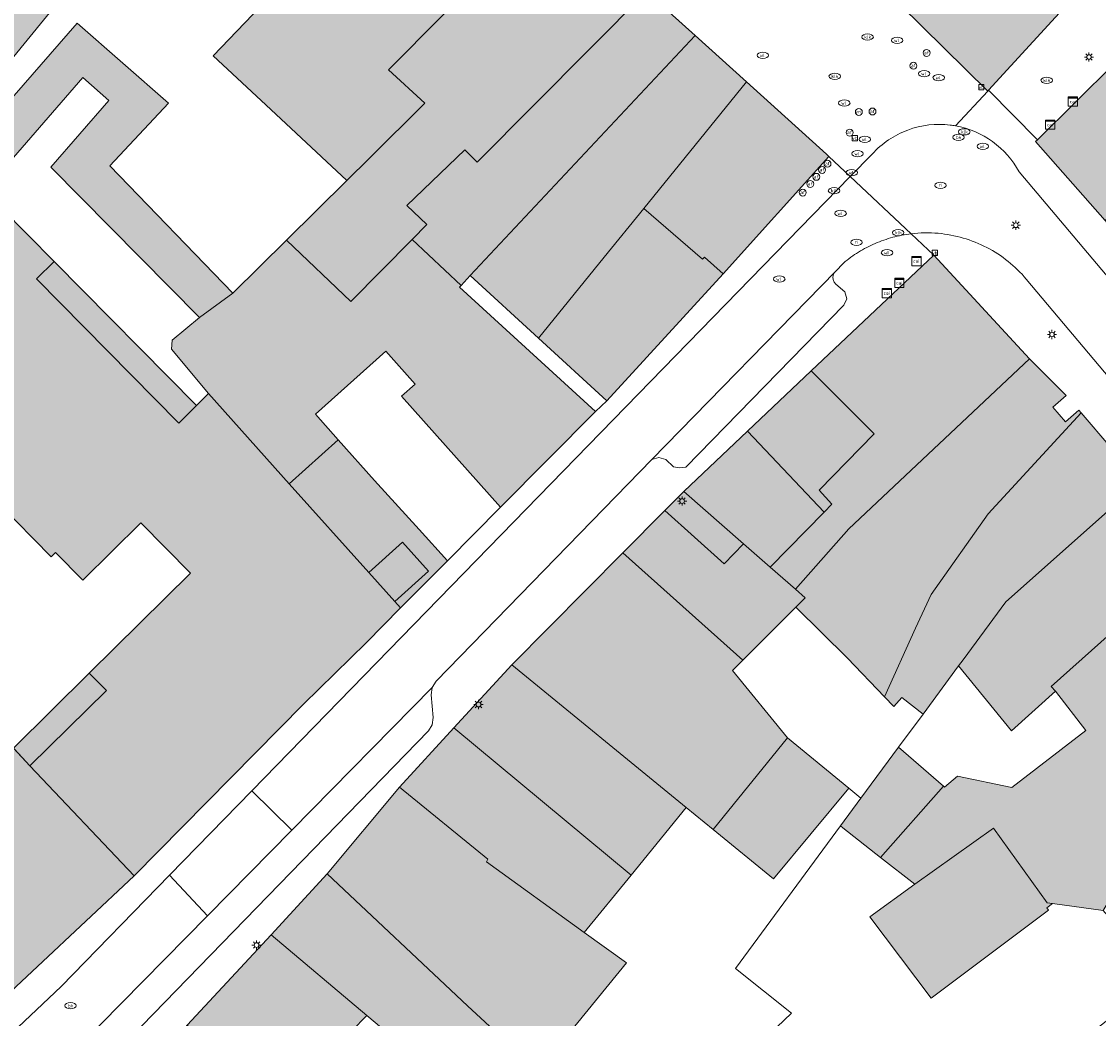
# Model space of a CAD drawing. Header units: metres. Extents: x 187482 to 189800, y 333582 to 335019.
# Tile 182 of 256: x 189031 to 189090, y 334233 to 334287. Entities that reach past the tile are written whole.
import ezdxf
from ezdxf.enums import TextEntityAlignment as Align

# ---------------------------------------------------------------- set-up
doc = ezdxf.new("R2010")
doc.units = ezdxf.units.M
doc.layers.get('0').update_dxf_attribs({"color": 252, "lineweight": 18})
for name, color, linetype, lineweight in [('B-WE-IE-MEUBILAIR-S', 252, 'Continuous', 18), ('B-WE-IE-TERREINAFSCHEIDING_KUNSTMATIG_MUUR-G', 252, 'IE-TERREINAFSCHEIDING_KUNSTMATIG-SO', 18), ('B-WE-OG-BEBOUWING-GV', 252, 'Continuous', 18), ('B-WE-OG-BEBOUWING_LUIFEL-GV', 252, 'Continuous', 18), ('B-WE-OG-TERREIN_ERF-GV', 252, 'Continuous', 18), ('B-WE-VH-OPENVERHARDING-GV', 252, 'Continuous', 18), ('B-WE-VH-OPENVERHARDING_BETONSTRAATSTEEN-GV', 252, 'Continuous', 18), ('B-WE-VH-OPENVERHARDING_SIERBESTRATING-GV', 252, 'Continuous', 18), ('B-WE-VH-OPENVERHARDING_STRAATBAKSTEEN-GV', 252, 'Continuous', 18)]:
    doc.layers.add(name, color=color, linetype=linetype, lineweight=lineweight)
doc.layers.add('B-WE-OG-BEBOUWING-V', color=7, linetype='Continuous', lineweight=18, true_color=0xf0f0f0)
doc.styles.add('NLCS-ISO', font='NLCS-ISO.ttf')
doc.linetypes.add('IE-TERREINAFSCHEIDING_KUNSTMATIG-SO', pattern='A,4,[82,NLCS.SHX,S=0.75,R=90,X=0,Y=0],4,-2', length=10)

# ---------------------------------------------------------------- blocks, each defined once
blk = doc.blocks.new('SIE-MEUBILAIR_BORD_VERKEER-SO')
blk.add_lwpolyline([(-0.5625, -0.5625), (0.5625, -0.5625), (0.5625, 0.5625), (-0.5625, 0.5625)], close=True)
at = {"style": 'NLCS-ISO'}
blk.add_text('vb', height=0.75, dxfattribs=at).set_placement((0, 0), align=Align.MIDDLE_CENTER)
blk = doc.blocks.new('SIE-MEUBILAIR_KAST_CAI-SO')
for points in [[(-1, 1), (1, 1), (1, 0.84), (-1, 0.84)], [(-1, 0.76), (1, 0.76), (1, -1), (-1, -1)]]:
    blk.add_lwpolyline(points, close=True)
at = {"style": 'NLCS-ISO'}
blk.add_text('cai', height=0.75, dxfattribs=at).set_placement((0, 0), align=Align.MIDDLE_CENTER)
blk = doc.blocks.new('SIE-MEUBILAIR_PAAL_LICHTMAST-SO')
for points in [[(-0.62, 0), (-1, 0)], [(-0.71, 0.71), (-0.44, 0.44)], [(0, 1), (0, 0.62)], [(0.44, 0.44), (0.71, 0.71)], [(1, 0), (0.62, 0)], [(-0.71, -0.71), (-0.44, -0.44)], [(0, -0.62), (0, -1)], [(0.44, -0.44), (0.71, -0.71)]]:
    blk.add_lwpolyline(points)
blk.add_circle((0, 0), 0.5)
blk = doc.blocks.new('SIE-MEUBILAIR_PAAL_AFSLUITPAAL-SO')
blk.add_circle((0, 0), 0.75)
at = {"style": 'NLCS-ISO'}
blk.add_text('af', height=0.75, dxfattribs=at).set_placement((0, 0.05), align=Align.MIDDLE_CENTER)
blk = doc.blocks.new('SIE-MEUBILAIR_PAAL_VRI-SO')
blk.add_circle((0, 0), 0.75)
at = {"style": 'NLCS-ISO'}
blk.add_text('vri', height=0.75, dxfattribs=at).set_placement((-0.08, 0.07), align=Align.MIDDLE_CENTER)
blk = doc.blocks.new('SIE-MEUBILAIR_PUT_BRANDKRAAN-SO')
blk.add_ellipse((0, 0), major_axis=(1.25, 0), ratio=0.54)
at = {"style": 'NLCS-ISO'}
blk.add_text('bk', height=0.75, dxfattribs=at).set_placement((0.03, 0), align=Align.MIDDLE_CENTER)
blk = doc.blocks.new('SIE-MEUBILAIR_PUT_WATERLEIDINGPUT-SO')
blk.add_ellipse((0, 0), major_axis=(1.25, 0), ratio=0.54)
at = {"style": 'NLCS-ISO'}
blk.add_text('wl', height=0.75, dxfattribs=at).set_placement((-0.14, 0), align=Align.MIDDLE_CENTER)
blk = doc.blocks.new('SIE-MEUBILAIR_PUT_RIOOLPUT-SO')
blk.add_ellipse((0, 0), major_axis=(1.25, 0), ratio=0.54)
at = {"style": 'NLCS-ISO'}
blk.add_text('ri', height=0.75, dxfattribs=at).set_placement((-0.04, 0.07), align=Align.MIDDLE_CENTER)
blk = doc.blocks.new('SIE-MEUBILAIR_PUT_KOLK-SO')
blk.add_ellipse((0, 0), major_axis=(1.25, 0), ratio=0.54)
at = {"style": 'NLCS-ISO'}
blk.add_text('klk', height=0.75, dxfattribs=at).set_placement((0.03, 0), align=Align.MIDDLE_CENTER)

msp = doc.modelspace()

# ---------------------------------------------------------------- hatches: boundary and pattern name
at = {"layer": 'B-WE-OG-BEBOUWING-V'}
h = msp.add_hatch(color=256, dxfattribs=at)
h.dxf.hatch_style = 1
h.paths.add_polyline_path([(189004.509, 334308.243), (188999.999, 334302.495), (189004.583, 334298.484), (189008.227, 334295.603), (189008.389, 334295.472), (189010.242, 334297.314), (189010.162, 334297.401), (189012.734, 334300.214), (189008.97, 334303.485)], flags=16)
h.paths.add_polyline_path([(189042.705, 334272.239), (189036.063, 334279.126), (189039.238, 334282.498), (189034.298, 334286.822), (189028.437, 334280.124), (189029.667, 334278.222), (189034.605, 334283.886), (189036.008, 334282.658), (189032.867, 334279.055), (189040.915, 334270.925)], flags=16)
h.paths.add_polyline_path([(189012.734, 334300.214), (189010.162, 334297.401), (189010.242, 334297.314), (189008.389, 334295.472), (189008.227, 334295.603), (189006.192, 334293.422), (189004.368, 334294.864), (189002.549, 334296.302), (188993.672, 334286.781), (189002.25, 334277.05), (189010.961, 334286.591), (189013.858, 334289.764), (189019.527, 334296.038), (189017.422, 334297.924), (189024.76, 334306.199), (189027.009, 334304.351), (189030.324, 334308.036), (189035.605, 334313.906), (189032.988, 334316.251), (189028.157, 334320.338), (189021.037, 334312.257), (189020.13, 334311.228), (189019.93, 334310.976), (189019.101, 334309.963), (189019.626, 334309.569), (189017.051, 334304.934)], flags=17)
h = msp.add_hatch(color=256, dxfattribs=at)
h.dxf.hatch_style = 1
h.paths.add_polyline_path([(189030.324, 334308.036), (189031.842, 334306.67), (189032.449, 334306.124), (189021.347, 334293.789), (189019.527, 334296.038), (189013.858, 334289.764), (189019.431, 334284.087), (189024.851, 334290.194), (189033.895, 334301.155), (189034.08, 334301.029), (189041.084, 334309.243), (189035.605, 334313.906)], flags=17)
h.paths.add_polyline_path([(189042.705, 334272.239), (189036.063, 334279.126), (189039.238, 334282.498), (189034.298, 334286.822), (189028.437, 334280.124), (189029.667, 334278.222), (189034.605, 334283.886), (189036.008, 334282.658), (189032.867, 334279.055), (189040.915, 334270.925)], flags=16)
h = msp.add_hatch(color=256, dxfattribs=at)
h.dxf.hatch_style = 1
h.paths.add_polyline_path([(189004.509, 334308.243), (188999.999, 334302.495), (189004.583, 334298.484), (189008.227, 334295.603), (189008.389, 334295.472), (189010.242, 334297.314), (189010.162, 334297.401), (189012.734, 334300.214), (189008.97, 334303.485)], flags=16)
h.paths.add_polyline_path([(189014.198, 334264.25), (189009.541, 334268.998), (189006.111, 334265.635), (189010.769, 334260.886)], flags=16)
h.paths.add_polyline_path([(189055.05, 334272.644), (189052.404, 334275.142), (189049.089, 334271.777), (189045.608, 334275.104), (189042.705, 334272.239), (189040.915, 334270.925), (189039.434, 334269.688), (189039.391, 334269.209), (189041.398, 334266.806), (189045.767, 334261.937), (189048.411, 334264.311), (189047.185, 334265.687), (189050.985, 334269.099), (189052.564, 334267.323), (189051.83, 334266.665), (189057.186, 334260.668), (189062.317, 334265.839), (189054.973, 334272.561)], flags=16)
h.paths.add_polyline_path([(189042.705, 334272.239), (189036.063, 334279.126), (189039.238, 334282.498), (189034.298, 334286.822), (189028.437, 334280.124), (189029.667, 334278.222), (189034.605, 334283.886), (189036.008, 334282.658), (189032.867, 334279.055), (189040.915, 334270.925)], flags=16)
h.paths.add_polyline_path([(189019.431, 334284.087), (189013.325, 334277.206), (189007.703, 334270.872), (189009.541, 334268.998), (189014.198, 334264.25), (189014.595, 334263.846), (189015.354, 334263.072), (189015.614, 334262.817), (189028.484, 334276.865), (189026.046, 334279.137), (189035.69, 334290.946), (189037.43, 334293.077), (189038.735, 334294.674), (189047.071, 334304.179), (189041.084, 334309.243), (189034.08, 334301.029), (189033.895, 334301.155), (189024.851, 334290.194)], flags=17)
h.paths.add_polyline_path([(189024.988, 334265.975), (189027.405, 334263.528), (189028.522, 334264.631), (189026.105, 334267.078)], flags=16)
h.paths.add_polyline_path([(189027.63, 334263.3), (189030.04, 334260.859), (189031.157, 334261.963), (189028.747, 334264.403)], flags=16)
h.paths.add_polyline_path([(189033.049, 334273.951), (189032.096, 334273.009), (189039.79, 334265.218), (189040.744, 334266.16)], flags=16)
h = msp.add_hatch(color=256, dxfattribs=at)
h.dxf.hatch_style = 1
h.paths.add_polyline_path([(189095.006, 334269.893), (189097.908, 334272.669), (189105.994, 334280.403), (189106.374, 334280.767), (189104.91, 334282.331), (189103.824, 334283.545), (189092.758, 334272.704)], flags=16)
h.paths.add_polyline_path([(189083.539, 334283.161), (189083.575, 334283.2), (189096.642, 334297.485), (189089.958, 334303.542), (189087.545, 334299.866), (189088.47, 334298.993), (189078.787, 334287.819)], flags=17)
h = msp.add_hatch(color=256, dxfattribs=at)
h.dxf.hatch_style = 1
h.paths.add_polyline_path([(189055.553, 334273.182), (189067.711, 334286.166), (189065.078, 334288.548), (189055.926, 334279.324), (189055.259, 334279.988), (189052.129, 334276.97), (189053.197, 334275.949), (189052.404, 334275.142), (189055.05, 334272.644)], flags=16)
h.paths.add_polyline_path([(189048.876, 334278.329), (189050.098, 334279.535), (189053.101, 334282.498), (189051.123, 334284.308), (189059.92, 334293.166), (189054.139, 334298.2), (189045.52, 334289.131), (189045.067, 334288.655), (189041.645, 334285.059), (189044.765, 334282.155)], flags=17)
h.paths.add_polyline_path([(189042.705, 334272.239), (189036.063, 334279.126), (189039.238, 334282.498), (189034.298, 334286.822), (189028.437, 334280.124), (189029.667, 334278.222), (189034.605, 334283.886), (189036.008, 334282.658), (189032.867, 334279.055), (189040.915, 334270.925)], flags=16)
h = msp.add_hatch(color=256, dxfattribs=at)
h.dxf.hatch_style = 1
h.paths.add_polyline_path([(189095.006, 334269.893), (189097.908, 334272.669), (189105.994, 334280.403), (189106.374, 334280.767), (189104.91, 334282.331), (189103.824, 334283.545), (189092.758, 334272.704)], flags=16)
h.paths.add_polyline_path([(189089.867, 334276.169), (189100.923, 334286.817), (189102.003, 334287.973), (189104.274, 334290.404), (189104.568, 334290.718), (189105.022, 334291.204), (189105.692, 334291.921), (189101.371, 334296.324), (189098.677, 334293.358), (189098.589, 334293.44), (189090.368, 334284.638), (189086.216, 334280.531), (189086.114, 334280.43)], flags=17)
h = msp.add_hatch(color=256, dxfattribs=at)
h.dxf.hatch_style = 1
h.paths.add_polyline_path([(189055.553, 334273.182), (189067.711, 334286.166), (189065.078, 334288.548), (189055.926, 334279.324), (189055.259, 334279.988), (189052.129, 334276.97), (189053.197, 334275.949), (189052.404, 334275.142), (189055.05, 334272.644)], flags=16)
h.paths.add_polyline_path([(189048.876, 334278.329), (189045.608, 334275.104), (189049.089, 334271.777), (189052.404, 334275.142), (189053.197, 334275.949), (189052.129, 334276.97), (189055.259, 334279.988), (189055.926, 334279.324), (189065.078, 334288.548), (189059.92, 334293.166), (189051.123, 334284.308), (189053.101, 334282.498), (189050.098, 334279.535)], flags=17)
h.paths.add_polyline_path([(189059.238, 334269.807), (189062.941, 334266.416), (189069.222, 334273.274), (189068.206, 334274.186), (189068.103, 334274.078), (189064.934, 334276.817), (189062.796, 334274.184)], flags=16)
h.paths.add_polyline_path([(189055.05, 334272.644), (189052.404, 334275.142), (189049.089, 334271.777), (189045.608, 334275.104), (189042.705, 334272.239), (189040.915, 334270.925), (189039.434, 334269.688), (189039.391, 334269.209), (189041.398, 334266.806), (189045.767, 334261.937), (189048.411, 334264.311), (189047.185, 334265.687), (189050.985, 334269.099), (189052.564, 334267.323), (189051.83, 334266.665), (189057.186, 334260.668), (189062.317, 334265.839), (189054.973, 334272.561)], flags=16)
h = msp.add_hatch(color=256, dxfattribs=at)
h.dxf.hatch_style = 1
h.paths.add_polyline_path([(189067.711, 334286.166), (189055.553, 334273.182), (189059.238, 334269.807), (189062.796, 334274.184), (189064.934, 334276.817), (189070.484, 334283.658)], flags=17)
h.paths.add_polyline_path([(189055.553, 334273.182), (189067.711, 334286.166), (189065.078, 334288.548), (189055.926, 334279.324), (189055.259, 334279.988), (189052.129, 334276.97), (189053.197, 334275.949), (189052.404, 334275.142), (189055.05, 334272.644)], flags=16)
h.paths.add_polyline_path([(189059.238, 334269.807), (189062.941, 334266.416), (189069.222, 334273.274), (189068.206, 334274.186), (189068.103, 334274.078), (189064.934, 334276.817), (189062.796, 334274.184)], flags=16)
h.paths.add_polyline_path([(189055.05, 334272.644), (189052.404, 334275.142), (189049.089, 334271.777), (189045.608, 334275.104), (189042.705, 334272.239), (189040.915, 334270.925), (189039.434, 334269.688), (189039.391, 334269.209), (189041.398, 334266.806), (189045.767, 334261.937), (189048.411, 334264.311), (189047.185, 334265.687), (189050.985, 334269.099), (189052.564, 334267.323), (189051.83, 334266.665), (189057.186, 334260.668), (189062.317, 334265.839), (189054.973, 334272.561)], flags=16)
h = msp.add_hatch(color=256, dxfattribs=at)
h.dxf.hatch_style = 1
h.paths.add_polyline_path([(189055.553, 334273.182), (189067.711, 334286.166), (189065.078, 334288.548), (189055.926, 334279.324), (189055.259, 334279.988), (189052.129, 334276.97), (189053.197, 334275.949), (189052.404, 334275.142), (189055.05, 334272.644)], flags=16)
h.paths.add_polyline_path([(189059.238, 334269.807), (189062.941, 334266.416), (189069.222, 334273.274), (189068.206, 334274.186), (189068.103, 334274.078), (189064.934, 334276.817), (189062.796, 334274.184)], flags=16)
h.paths.add_polyline_path([(189070.484, 334283.658), (189064.934, 334276.817), (189068.103, 334274.078), (189068.206, 334274.186), (189069.222, 334273.274), (189074.941, 334279.63), (189074.813, 334279.746)], flags=17)
h = msp.add_hatch(color=256, dxfattribs=at)
h.dxf.hatch_style = 1
h.paths.add_polyline_path([(189055.05, 334272.644), (189052.404, 334275.142), (189049.089, 334271.777), (189045.608, 334275.104), (189042.705, 334272.239), (189040.915, 334270.925), (189039.434, 334269.688), (189039.391, 334269.209), (189041.398, 334266.806), (189045.767, 334261.937), (189048.411, 334264.311), (189047.185, 334265.687), (189050.985, 334269.099), (189052.564, 334267.323), (189051.83, 334266.665), (189057.186, 334260.668), (189062.317, 334265.839), (189054.973, 334272.561)], flags=16)
h.paths.add_polyline_path([(189042.705, 334272.239), (189036.063, 334279.126), (189039.238, 334282.498), (189034.298, 334286.822), (189028.437, 334280.124), (189029.667, 334278.222), (189034.605, 334283.886), (189036.008, 334282.658), (189032.867, 334279.055), (189040.915, 334270.925)], flags=16)
h.paths.add_polyline_path([(189053.3, 334257.201), (189051.888, 334258.775), (189050.068, 334257.142), (189051.48, 334255.569)], flags=16)
h.paths.add_polyline_path([(189027.63, 334263.3), (189028.747, 334264.403), (189031.157, 334261.963), (189030.04, 334260.859), (189032.886, 334257.978), (189033.128, 334258.217), (189034.603, 334256.722), (189037.734, 334259.814), (189040.418, 334257.096), (189034.954, 334251.7), (189035.881, 334250.761), (189031.747, 334246.679), (189037.371, 334240.736), (189046.542, 334250.016), (189049.917, 334253.343), (189051.786, 334255.227), (189051.48, 334255.569), (189050.068, 334257.142), (189045.767, 334261.937), (189041.398, 334266.806), (189039.79, 334265.218), (189032.096, 334273.009), (189033.049, 334273.951), (189030.204, 334276.832), (189022.135, 334268.864), (189024.988, 334265.975), (189026.105, 334267.078), (189028.522, 334264.631), (189027.405, 334263.528)], flags=17)
h.paths.add_polyline_path([(189024.988, 334265.975), (189027.405, 334263.528), (189028.522, 334264.631), (189026.105, 334267.078)], flags=16)
h.paths.add_polyline_path([(189027.63, 334263.3), (189030.04, 334260.859), (189031.157, 334261.963), (189028.747, 334264.403)], flags=16)
h.paths.add_polyline_path([(189033.049, 334273.951), (189032.096, 334273.009), (189039.79, 334265.218), (189040.744, 334266.16)], flags=16)
h.paths.add_polyline_path([(189028.498, 334249.175), (189026.938, 334247.725), (189028.033, 334246.545), (189029.594, 334247.995)], flags=16)
h.paths.add_polyline_path([(189034.954, 334251.7), (189030.849, 334247.646), (189031.747, 334246.679), (189035.881, 334250.761)], flags=16)
h = msp.add_hatch(color=256, dxfattribs=at)
h.dxf.hatch_style = 1
h.paths.add_polyline_path([(189055.05, 334272.644), (189052.404, 334275.142), (189049.089, 334271.777), (189045.608, 334275.104), (189042.705, 334272.239), (189040.915, 334270.925), (189039.434, 334269.688), (189039.391, 334269.209), (189041.398, 334266.806), (189045.767, 334261.937), (189048.411, 334264.311), (189047.185, 334265.687), (189050.985, 334269.099), (189052.564, 334267.323), (189051.83, 334266.665), (189057.186, 334260.668), (189062.317, 334265.839), (189054.973, 334272.561)], flags=16)
h.paths.add_polyline_path([(189053.3, 334257.201), (189051.888, 334258.775), (189050.068, 334257.142), (189051.48, 334255.569)], flags=16)
h.paths.add_polyline_path([(189054.314, 334257.775), (189052.796, 334259.47), (189050.376, 334262.108), (189048.411, 334264.311), (189045.767, 334261.937), (189050.068, 334257.142), (189051.48, 334255.569), (189051.786, 334255.227)], flags=17)
h = msp.add_hatch(color=256, dxfattribs=at)
h.dxf.hatch_style = 1
h.paths.add_polyline_path([(189074.681, 334260.398), (189071.771, 334257.419), (189073.128, 334256.232), (189076.014, 334259.492), (189085.79, 334268.692), (189080.604, 334274.294), (189073.982, 334268.036), (189077.383, 334264.636), (189074.406, 334261.585), (189075.101, 334260.829)], flags=17)
h.paths.add_polyline_path([(189085.79, 334268.692), (189076.014, 334259.492), (189073.128, 334256.232), (189073.653, 334255.772), (189073.151, 334255.27), (189075.946, 334252.5), (189077.942, 334250.425), (189079.628, 334254.121), (189080.46, 334255.945), (189083.544, 334260.315), (189088.569, 334265.766), (189088.448, 334265.906), (189087.728, 334265.286), (189087.043, 334266.082), (189087.762, 334266.702)], flags=16)
h = msp.add_hatch(color=256, dxfattribs=at)
h.dxf.hatch_style = 1
h.paths.add_polyline_path([(189115.627, 334273.433), (189115.591, 334273.402), (189114.467, 334272.615), (189110.725, 334269.799), (189100.925, 334262.298), (189105.08, 334257.257), (189113.995, 334263.802), (189114.184, 334265.293), (189119.024, 334269.008)], flags=16)
h.paths.add_polyline_path([(189085.79, 334268.692), (189076.014, 334259.492), (189073.128, 334256.232), (189073.653, 334255.772), (189073.151, 334255.27), (189075.946, 334252.5), (189077.942, 334250.425), (189079.628, 334254.121), (189080.46, 334255.945), (189083.544, 334260.315), (189088.569, 334265.766), (189088.448, 334265.906), (189087.728, 334265.286), (189087.043, 334266.082), (189087.762, 334266.702)], flags=16)
h.paths.add_polyline_path([(189087.184, 334250.724), (189088.825, 334248.603), (189084.837, 334245.517), (189081.895, 334246.125), (189081.192, 334245.537), (189081.138, 334245.582), (189077.73, 334241.735), (189079.577, 334240.286), (189083.833, 334243.319), (189086.747, 334239.287), (189087.028, 334239.249), (189089.775, 334238.87), (189093.425, 334244.958), (189101.506, 334250.546), (189095.015, 334258.165), (189086.959, 334250.979)], flags=17)
h = msp.add_hatch(color=256, dxfattribs=at)
h.dxf.hatch_style = 1
h.paths.add_polyline_path([(189070.325, 334258.685), (189069.274, 334257.601), (189066.071, 334260.497), (189063.795, 334258.2), (189070.282, 334252.401), (189073.151, 334255.27), (189073.653, 334255.772), (189073.128, 334256.232), (189071.771, 334257.419)], flags=17)
h.paths.add_polyline_path([(189085.79, 334268.692), (189076.014, 334259.492), (189073.128, 334256.232), (189073.653, 334255.772), (189073.151, 334255.27), (189075.946, 334252.5), (189077.942, 334250.425), (189079.628, 334254.121), (189080.46, 334255.945), (189083.544, 334260.315), (189088.569, 334265.766), (189088.448, 334265.906), (189087.728, 334265.286), (189087.043, 334266.082), (189087.762, 334266.702)], flags=16)
h = msp.add_hatch(color=256, dxfattribs=at)
h.dxf.hatch_style = 1
h.paths.add_polyline_path([(189071.771, 334257.419), (189074.681, 334260.398), (189070.537, 334264.776), (189067.094, 334261.516), (189070.325, 334258.685)], flags=17)
h.paths.add_polyline_path([(189085.79, 334268.692), (189076.014, 334259.492), (189073.128, 334256.232), (189073.653, 334255.772), (189073.151, 334255.27), (189075.946, 334252.5), (189077.942, 334250.425), (189079.628, 334254.121), (189080.46, 334255.945), (189083.544, 334260.315), (189088.569, 334265.766), (189088.448, 334265.906), (189087.728, 334265.286), (189087.043, 334266.082), (189087.762, 334266.702)], flags=16)
h = msp.add_hatch(color=256, dxfattribs=at)
h.dxf.hatch_style = 1
h.paths.add_polyline_path([(189074.681, 334260.398), (189075.101, 334260.829), (189074.406, 334261.585), (189077.383, 334264.636), (189073.982, 334268.036), (189070.537, 334264.776)], flags=17)
h.paths.add_polyline_path([(189085.79, 334268.692), (189076.014, 334259.492), (189073.128, 334256.232), (189073.653, 334255.772), (189073.151, 334255.27), (189075.946, 334252.5), (189077.942, 334250.425), (189079.628, 334254.121), (189080.46, 334255.945), (189083.544, 334260.315), (189088.569, 334265.766), (189088.448, 334265.906), (189087.728, 334265.286), (189087.043, 334266.082), (189087.762, 334266.702)], flags=16)
h = msp.add_hatch(color=256, dxfattribs=at)
h.dxf.hatch_style = 1
h.paths.add_polyline_path([(189085.79, 334268.692), (189076.014, 334259.492), (189073.128, 334256.232), (189073.653, 334255.772), (189073.151, 334255.27), (189075.946, 334252.5), (189077.942, 334250.425), (189079.628, 334254.121), (189080.46, 334255.945), (189083.544, 334260.315), (189088.569, 334265.766), (189088.448, 334265.906), (189087.728, 334265.286), (189087.043, 334266.082), (189087.762, 334266.702)], flags=16)
h.paths.add_polyline_path([(189081.944, 334252.084), (189084.816, 334248.57), (189087.184, 334250.724), (189086.959, 334250.979), (189095.015, 334258.165), (189091.78, 334262.027), (189084.497, 334255.548), (189082.19, 334252.417)], flags=17)
h = msp.add_hatch(color=256, dxfattribs=at)
h.dxf.hatch_style = 1
h.paths.add_polyline_path([(189080.027, 334249.487), (189081.944, 334252.084), (189082.19, 334252.417), (189084.497, 334255.548), (189091.78, 334262.027), (189088.569, 334265.766), (189083.544, 334260.315), (189080.46, 334255.945), (189079.628, 334254.121), (189077.942, 334250.425), (189078.45, 334249.896), (189078.883, 334250.383)], flags=17)
h.paths.add_polyline_path([(189085.79, 334268.692), (189076.014, 334259.492), (189073.128, 334256.232), (189073.653, 334255.772), (189073.151, 334255.27), (189075.946, 334252.5), (189077.942, 334250.425), (189079.628, 334254.121), (189080.46, 334255.945), (189083.544, 334260.315), (189088.569, 334265.766), (189088.448, 334265.906), (189087.728, 334265.286), (189087.043, 334266.082), (189087.762, 334266.702)], flags=16)
h = msp.add_hatch(color=256, dxfattribs=at)
h.dxf.hatch_style = 1
h.paths.add_polyline_path([(189070.325, 334258.685), (189067.094, 334261.516), (189066.071, 334260.497), (189069.274, 334257.601)], flags=17)
h = msp.add_hatch(color=256, dxfattribs=at)
h.dxf.hatch_style = 1
h.paths.add_polyline_path([(189067.231, 334244.442), (189068.691, 334243.249), (189072.702, 334248.209), (189069.729, 334251.848), (189070.282, 334252.401), (189063.795, 334258.2), (189057.801, 334252.151)], flags=17)
h = msp.add_hatch(color=256, dxfattribs=at)
h.dxf.hatch_style = 1
h.paths.add_polyline_path([(189031.747, 334246.679), (189028.997, 334249.638), (189028.498, 334249.175), (189029.594, 334247.995), (189028.033, 334246.545), (189026.938, 334247.725), (189020.885, 334242.104), (189020.941, 334242.048), (189029.521, 334233.396), (189037.371, 334240.736)], flags=17)
h.paths.add_polyline_path([(189019.806, 334241.091), (189018.02, 334239.414), (189019.122, 334238.24), (189020.908, 334239.917)], flags=16)
h.paths.add_polyline_path([(189028.498, 334249.175), (189026.938, 334247.725), (189028.033, 334246.545), (189029.594, 334247.995)], flags=16)
h.paths.add_polyline_path([(189034.954, 334251.7), (189030.849, 334247.646), (189031.747, 334246.679), (189035.881, 334250.761)], flags=16)
h = msp.add_hatch(color=256, dxfattribs=at)
h.dxf.hatch_style = 1
h.paths.add_polyline_path([(189067.231, 334244.442), (189057.801, 334252.151), (189054.664, 334248.743), (189064.245, 334240.785)], flags=17)
h = msp.add_hatch(color=256, dxfattribs=at)
h.dxf.hatch_style = 1
h.paths.add_polyline_path([(189064.245, 334240.785), (189054.664, 334248.743), (189051.728, 334245.542), (189056.507, 334241.635), (189056.422, 334241.505), (189061.716, 334237.687)], flags=17)
h = msp.add_hatch(color=256, dxfattribs=at)
h.dxf.hatch_style = 1
h.paths.add_polyline_path([(189072.702, 334248.209), (189068.691, 334243.249), (189071.95, 334240.587), (189076.017, 334245.487)], flags=17)
h = msp.add_hatch(color=256, dxfattribs=at)
h.dxf.hatch_style = 1
h.paths.add_polyline_path([(189077.73, 334241.735), (189081.138, 334245.582), (189078.701, 334247.693), (189076.674, 334244.948), (189075.558, 334243.438), (189075.685, 334243.338)], flags=17)
h = msp.add_hatch(color=256, dxfattribs=at)
h.dxf.hatch_style = 1
h.paths.add_polyline_path([(189047.814, 334240.844), (189055.402, 334233.721), (189059.221, 334230.185), (189061.359, 334232.806), (189063.997, 334236.041), (189061.716, 334237.687), (189056.422, 334241.505), (189056.507, 334241.635), (189051.728, 334245.542)], flags=17)
h = msp.add_hatch(color=256, dxfattribs=at)
h.dxf.hatch_style = 1
h.paths.add_polyline_path([(189087.028, 334239.249), (189086.747, 334239.287), (189083.833, 334243.319), (189079.577, 334240.286), (189077.158, 334238.533), (189080.468, 334234.122), (189086.816, 334238.885), (189086.721, 334239.011)], flags=17)
h = msp.add_hatch(color=256, dxfattribs=at)
h.dxf.hatch_style = 1
h.paths.add_polyline_path([(189047.814, 334240.844), (189044.778, 334237.544), (189049.957, 334233.187), (189053.486, 334230.216), (189057.447, 334226.881), (189059.221, 334230.185), (189055.402, 334233.721)], flags=17)
h = msp.add_hatch(color=256, dxfattribs=at)
h.dxf.hatch_style = 1
h.paths.add_polyline_path([(189049.957, 334233.187), (189044.778, 334237.544), (189040.239, 334232.668), (189045.792, 334227.469), (189048.266, 334225.152), (189048.462, 334224.969), (189049.602, 334226.105), (189051.533, 334228.221), (189049.239, 334230.152), (189050.389, 334231.327), (189049.155, 334232.367)], flags=17)

# ---------------------------------------------------------------- linework, layer by layer
at = {"layer": 'B-WE-IE-TERREINAFSCHEIDING_KUNSTMATIG_MUUR-G', "ltscale": 0.2, "flags": 128}
msp.add_lwpolyline([(189071.362, 334223.006), (189067.398, 334228.062), (189072.923, 334233.326), (189069.892, 334235.731), (189075.558, 334243.438)], dxfattribs=at)
at = {"layer": 'B-WE-OG-BEBOUWING-GV', "flags": 128}
for points in [[(189019.431, 334284.087), (189013.325, 334277.206), (189007.703, 334270.872), (189009.541, 334268.998), (189014.198, 334264.25), (189014.595, 334263.846), (189015.354, 334263.072), (189015.614, 334262.817), (189028.484, 334276.865), (189026.046, 334279.137), (189035.69, 334290.946), (189037.43, 334293.077), (189038.735, 334294.674), (189047.071, 334304.179), (189041.084, 334309.243), (189034.08, 334301.029), (189033.895, 334301.155), (189024.851, 334290.194)], [(189083.539, 334283.161), (189083.575, 334283.2), (189096.642, 334297.485), (189089.958, 334303.542), (189087.545, 334299.866), (189088.47, 334298.993), (189078.787, 334287.819)], [(189048.876, 334278.329), (189050.098, 334279.535), (189053.101, 334282.498), (189051.123, 334284.308), (189059.92, 334293.166), (189054.139, 334298.2), (189045.52, 334289.131), (189045.067, 334288.655), (189041.645, 334285.059), (189044.765, 334282.155)], [(189089.867, 334276.169), (189100.923, 334286.817), (189102.003, 334287.973), (189104.274, 334290.404), (189104.568, 334290.718), (189105.022, 334291.204), (189105.692, 334291.921), (189101.371, 334296.324), (189098.677, 334293.358), (189098.589, 334293.44), (189090.368, 334284.638), (189086.216, 334280.531), (189086.114, 334280.43)], [(189048.876, 334278.329), (189045.608, 334275.104), (189049.089, 334271.777), (189052.404, 334275.142), (189053.197, 334275.949), (189052.129, 334276.97), (189055.259, 334279.988), (189055.926, 334279.324), (189065.078, 334288.548), (189059.92, 334293.166), (189051.123, 334284.308), (189053.101, 334282.498), (189050.098, 334279.535)], [(189055.553, 334273.182), (189067.711, 334286.166), (189065.078, 334288.548), (189055.926, 334279.324), (189055.259, 334279.988), (189052.129, 334276.97), (189053.197, 334275.949), (189052.404, 334275.142), (189055.05, 334272.644)], [(189042.705, 334272.239), (189036.063, 334279.126), (189039.238, 334282.498), (189034.298, 334286.822), (189028.437, 334280.124), (189029.667, 334278.222), (189034.605, 334283.886), (189036.008, 334282.658), (189032.867, 334279.055), (189040.915, 334270.925)], [(189067.711, 334286.166), (189055.553, 334273.182), (189059.238, 334269.807), (189062.796, 334274.184), (189064.934, 334276.817), (189070.484, 334283.658)], [(189070.484, 334283.658), (189064.934, 334276.817), (189068.103, 334274.078), (189068.206, 334274.186), (189069.222, 334273.274), (189074.941, 334279.63), (189074.813, 334279.746)], [(189059.238, 334269.807), (189062.941, 334266.416), (189069.222, 334273.274), (189068.206, 334274.186), (189068.103, 334274.078), (189064.934, 334276.817), (189062.796, 334274.184)], [(189055.05, 334272.644), (189052.404, 334275.142), (189049.089, 334271.777), (189045.608, 334275.104), (189042.705, 334272.239), (189040.915, 334270.925), (189039.434, 334269.688), (189039.391, 334269.209), (189041.398, 334266.806), (189045.767, 334261.937), (189048.411, 334264.311), (189047.185, 334265.687), (189050.985, 334269.099), (189052.564, 334267.323), (189051.83, 334266.665), (189057.186, 334260.668), (189062.317, 334265.839), (189054.973, 334272.561)], [(189074.681, 334260.398), (189071.771, 334257.419), (189073.128, 334256.232), (189076.014, 334259.492), (189085.79, 334268.692), (189080.604, 334274.294), (189073.982, 334268.036), (189077.383, 334264.636), (189074.406, 334261.585), (189075.101, 334260.829)], [(189085.79, 334268.692), (189076.014, 334259.492), (189073.128, 334256.232), (189073.653, 334255.772), (189073.151, 334255.27), (189075.946, 334252.5), (189077.942, 334250.425), (189079.628, 334254.121), (189080.46, 334255.945), (189083.544, 334260.315), (189088.569, 334265.766), (189088.448, 334265.906), (189087.728, 334265.286), (189087.043, 334266.082), (189087.762, 334266.702)], [(189074.681, 334260.398), (189075.101, 334260.829), (189074.406, 334261.585), (189077.383, 334264.636), (189073.982, 334268.036), (189070.537, 334264.776)], [(189080.027, 334249.487), (189081.944, 334252.084), (189082.19, 334252.417), (189084.497, 334255.548), (189091.78, 334262.027), (189088.569, 334265.766), (189083.544, 334260.315), (189080.46, 334255.945), (189079.628, 334254.121), (189077.942, 334250.425), (189078.45, 334249.896), (189078.883, 334250.383)], [(189071.771, 334257.419), (189074.681, 334260.398), (189070.537, 334264.776), (189067.094, 334261.516), (189070.325, 334258.685)], [(189081.944, 334252.084), (189084.816, 334248.57), (189087.184, 334250.724), (189086.959, 334250.979), (189095.015, 334258.165), (189091.78, 334262.027), (189084.497, 334255.548), (189082.19, 334252.417)], [(189070.325, 334258.685), (189067.094, 334261.516), (189066.071, 334260.497), (189069.274, 334257.601)], [(189070.325, 334258.685), (189069.274, 334257.601), (189066.071, 334260.497), (189063.795, 334258.2), (189070.282, 334252.401), (189073.151, 334255.27), (189073.653, 334255.772), (189073.128, 334256.232), (189071.771, 334257.419)], [(189053.3, 334257.201), (189051.888, 334258.775), (189050.068, 334257.142), (189051.48, 334255.569)], [(189067.231, 334244.442), (189068.691, 334243.249), (189072.702, 334248.209), (189069.729, 334251.848), (189070.282, 334252.401), (189063.795, 334258.2), (189057.801, 334252.151)], [(189087.184, 334250.724), (189088.825, 334248.603), (189084.837, 334245.517), (189081.895, 334246.125), (189081.192, 334245.537), (189081.138, 334245.582), (189077.73, 334241.735), (189079.577, 334240.286), (189083.833, 334243.319), (189086.747, 334239.287), (189087.028, 334239.249), (189089.775, 334238.87), (189093.425, 334244.958), (189101.506, 334250.546), (189095.015, 334258.165), (189086.959, 334250.979)], [(189067.231, 334244.442), (189057.801, 334252.151), (189054.664, 334248.743), (189064.245, 334240.785)], [(189031.747, 334246.679), (189028.997, 334249.638), (189028.498, 334249.175), (189029.594, 334247.995), (189028.033, 334246.545), (189026.938, 334247.725), (189020.885, 334242.104), (189020.941, 334242.048), (189029.521, 334233.396), (189037.371, 334240.736)], [(189064.245, 334240.785), (189054.664, 334248.743), (189051.728, 334245.542), (189056.507, 334241.635), (189056.422, 334241.505), (189061.716, 334237.687)], [(189072.702, 334248.209), (189068.691, 334243.249), (189071.95, 334240.587), (189076.017, 334245.487)], [(189077.73, 334241.735), (189081.138, 334245.582), (189078.701, 334247.693), (189076.674, 334244.948), (189075.558, 334243.438), (189075.685, 334243.338)], [(189047.814, 334240.844), (189055.402, 334233.721), (189059.221, 334230.185), (189061.359, 334232.806), (189063.997, 334236.041), (189061.716, 334237.687), (189056.422, 334241.505), (189056.507, 334241.635), (189051.728, 334245.542)], [(189087.028, 334239.249), (189086.747, 334239.287), (189083.833, 334243.319), (189079.577, 334240.286), (189077.158, 334238.533), (189080.468, 334234.122), (189086.816, 334238.885), (189086.721, 334239.011)], [(189047.814, 334240.844), (189044.778, 334237.544), (189049.957, 334233.187), (189053.486, 334230.216), (189057.447, 334226.881), (189059.221, 334230.185), (189055.402, 334233.721)], [(189049.957, 334233.187), (189044.778, 334237.544), (189040.239, 334232.668), (189045.792, 334227.469), (189048.266, 334225.152), (189048.462, 334224.969), (189049.602, 334226.105), (189051.533, 334228.221), (189049.239, 334230.152), (189050.389, 334231.327), (189049.155, 334232.367)]]:
    msp.add_lwpolyline(points, close=True, dxfattribs=at)
msp.add_lwpolyline([(189030.04, 334260.859), (189032.886, 334257.978), (189033.128, 334258.217), (189034.603, 334256.722), (189037.734, 334259.814), (189040.418, 334257.096), (189034.954, 334251.7), (189035.881, 334250.761), (189031.747, 334246.679), (189037.371, 334240.736), (189046.542, 334250.016), (189049.917, 334253.343), (189051.786, 334255.227), (189051.48, 334255.569), (189050.068, 334257.142), (189045.767, 334261.937), (189041.398, 334266.806), (189039.79, 334265.218), (189032.096, 334273.009), (189033.049, 334273.951), (189030.204, 334276.832)], dxfattribs=at)
at = {"layer": 'B-WE-OG-BEBOUWING_LUIFEL-GV', "flags": 128}
for points in [[(189033.049, 334273.951), (189032.096, 334273.009), (189039.79, 334265.218), (189040.744, 334266.16)], [(189054.314, 334257.775), (189052.796, 334259.47), (189050.376, 334262.108), (189048.411, 334264.311), (189045.767, 334261.937), (189050.068, 334257.142), (189051.48, 334255.569), (189051.786, 334255.227)], [(189034.954, 334251.7), (189030.849, 334247.646), (189031.747, 334246.679), (189035.881, 334250.761)]]:
    msp.add_lwpolyline(points, close=True, dxfattribs=at)
at = {"layer": 'B-WE-OG-TERREIN_ERF-GV', "flags": 128}
for points in [[(189028.437, 334280.124), (189034.298, 334286.822), (189039.238, 334282.498), (189036.063, 334279.126), (189042.705, 334272.239), (189045.608, 334275.104), (189048.876, 334278.329), (189044.765, 334282.155), (189041.645, 334285.059), (189045.067, 334288.655), (189038.735, 334294.674), (189037.43, 334293.077), (189035.69, 334290.946), (189026.046, 334279.137)], [(189030.204, 334276.832), (189033.049, 334273.951), (189032.096, 334273.009), (189039.79, 334265.218), (189041.398, 334266.806), (189039.391, 334269.209), (189039.434, 334269.688), (189040.915, 334270.925), (189032.867, 334279.055), (189036.008, 334282.658), (189034.605, 334283.886), (189029.667, 334278.222)], [(189028.997, 334249.638), (189031.747, 334246.679), (189035.881, 334250.761), (189034.954, 334251.7), (189040.418, 334257.096), (189037.734, 334259.814), (189034.603, 334256.722), (189033.128, 334258.217), (189032.886, 334257.978), (189030.04, 334260.859)], [(189085.74, 334229.583), (189092.914, 334235.249), (189089.775, 334238.87), (189087.028, 334239.249), (189086.721, 334239.011), (189086.816, 334238.885), (189080.468, 334234.122), (189077.158, 334238.533), (189079.577, 334240.286), (189077.73, 334241.735), (189075.685, 334243.338), (189075.558, 334243.438), (189076.674, 334244.948), (189076.017, 334245.487), (189071.95, 334240.587), (189068.691, 334243.249), (189067.231, 334244.442), (189064.245, 334240.785), (189061.716, 334237.687), (189063.997, 334236.041), (189061.359, 334232.806)], [(189053.486, 334230.216), (189049.957, 334233.187), (189049.155, 334232.367)]]:
    msp.add_lwpolyline(points, dxfattribs=at)
for points in [[(189059.238, 334269.807), (189055.553, 334273.182), (189055.05, 334272.644), (189054.973, 334272.561), (189062.317, 334265.839), (189062.941, 334266.416)], [(189054.314, 334257.775), (189057.186, 334260.668), (189051.83, 334266.665), (189052.564, 334267.323), (189050.985, 334269.099), (189047.185, 334265.687), (189048.411, 334264.311), (189045.767, 334261.937), (189050.068, 334257.142), (189051.888, 334258.775), (189053.3, 334257.201), (189051.48, 334255.569), (189051.786, 334255.227)], [(189080.027, 334249.487), (189078.883, 334250.383), (189078.45, 334249.896), (189077.942, 334250.425), (189075.946, 334252.5), (189073.151, 334255.27), (189070.282, 334252.401), (189069.729, 334251.848), (189072.702, 334248.209), (189076.017, 334245.487), (189076.674, 334244.948), (189078.701, 334247.693)], [(189078.701, 334247.693), (189081.138, 334245.582), (189081.192, 334245.537), (189081.895, 334246.125), (189084.837, 334245.517), (189088.825, 334248.603), (189087.184, 334250.724), (189084.816, 334248.57), (189081.944, 334252.084), (189080.027, 334249.487)]]:
    msp.add_lwpolyline(points, close=True, dxfattribs=at)
at = {"layer": 'B-WE-VH-OPENVERHARDING-GV', "flags": 128}
for points in [[(189018.629, 334328.637), (189023.336, 334324.537), (189025.583, 334322.58), (189028.157, 334320.338), (189032.988, 334316.251), (189035.605, 334313.906), (189041.084, 334309.243), (189047.071, 334304.179), (189054.139, 334298.2), (189059.92, 334293.166), (189065.078, 334288.548), (189067.711, 334286.166), (189070.484, 334283.658), (189074.813, 334279.746), (189074.941, 334279.63), (189076.093, 334278.541), (189077.279, 334279.758)], [(189081.503, 334281.323), (189081.573, 334281.314), (189081.642, 334281.304), (189081.711, 334281.293), (189081.781, 334281.281), (189083.539, 334283.161), (189078.787, 334287.819), (189075.151, 334291.009), (189070.73, 334295.017), (189063.941, 334301.231)]]:
    msp.add_lwpolyline(points, dxfattribs=at)
at = {"layer": 'B-WE-VH-OPENVERHARDING-GV'}
for points in [[(189079.201, 334281.053, -0.119877), (189081.503, 334281.323)], [(189077.279, 334279.758, -0.119791), (189079.201, 334281.053)]]:
    msp.add_lwpolyline(points, format="xyb", dxfattribs=at)
at = {"layer": 'B-WE-VH-OPENVERHARDING_BETONSTRAATSTEEN-GV'}
for points in [[(189081.503, 334281.323, 0.119877), (189079.201, 334281.053)], [(189079.201, 334281.053, 0.119791), (189077.279, 334279.758)], [(189083.788, 334280.427, 0.112397), (189081.781, 334281.281)], [(189085.227, 334278.788, 0.111753), (189083.788, 334280.427)], [(189077.437, 334274.92, -0.035738), (189078.389, 334275.254)], [(189078.389, 334275.254, -0.035577), (189079.379, 334275.447)], [(189079.379, 334275.447, -0.02589), (189080.112, 334275.498)], [(189080.112, 334275.498, -0.027214), (189080.846, 334275.472)], [(189080.846, 334275.472, -0.098051), (189083.474, 334274.706)], [(189075.723, 334273.865, -0.035492), (189076.542, 334274.454)], [(189076.542, 334274.454, -0.035909), (189077.437, 334274.92)], [(189083.474, 334274.706, -0.098288), (189085.61, 334272.996)]]:
    msp.add_lwpolyline(points, format="xyb", dxfattribs=at)
at = {"layer": 'B-WE-VH-OPENVERHARDING_BETONSTRAATSTEEN-GV', "flags": 128}
for points in [[(189081.781, 334281.281), (189081.711, 334281.293), (189081.642, 334281.304), (189081.573, 334281.314), (189081.503, 334281.323)], [(189077.279, 334279.758), (189076.093, 334278.541), (189079.379, 334275.447)], [(189079.379, 334275.447), (189076.093, 334278.541), (189043.734, 334245.332), (189045.896, 334243.209), (189053.492, 334250.92), (189053.705, 334251.255), (189065.372, 334263.242), (189075.29, 334273.413)], [(189085.61, 334272.996), (189100.032, 334255.862), (189102.529, 334252.728), (189106.053, 334247.902), (189107.579, 334245.482), (189110.927, 334246.602), (189109.311, 334249.316), (189107.622, 334251.788), (189103.99, 334256.563), (189085.227, 334278.788)], [(189075.29, 334273.413), (189075.723, 334273.865)], [(189023.692, 334222.16), (189031.706, 334228.981), (189032.077, 334229.181), (189041.339, 334238.583), (189039.298, 334240.78), (189033.437, 334234.765), (189026.759, 334228.473), (189022.041, 334224.63)]]:
    msp.add_lwpolyline(points, dxfattribs=at)
msp.add_lwpolyline([(189041.339, 334238.583), (189045.896, 334243.209), (189043.734, 334245.332), (189039.298, 334240.78)], close=True, dxfattribs=at)
at = {"layer": 'B-WE-VH-OPENVERHARDING_SIERBESTRATING-GV', "flags": 128}
msp.add_lwpolyline([(189128.616, 334332.109), (189118.515, 334320.823), (189118.409, 334320.921), (189118.222, 334321.095), (189115.804, 334318.495), (189115.908, 334318.4), (189102.391, 334303.726), (189096.642, 334297.485), (189083.575, 334283.2), (189086.216, 334280.531), (189090.368, 334284.638), (189098.589, 334293.44), (189098.677, 334293.358), (189101.371, 334296.324), (189103.114, 334298.243), (189105.802, 334301.202), (189106.725, 334302.217), (189113.828, 334309.723), (189118.751, 334314.926), (189123.097, 334319.548), (189126.179, 334322.827), (189132.179, 334329.211)], dxfattribs=at)
at = {"layer": 'B-WE-VH-OPENVERHARDING_STRAATBAKSTEEN-GV', "flags": 128}
for points in [[(189086.216, 334280.531), (189083.575, 334283.2), (189083.539, 334283.161), (189081.781, 334281.281)], [(189085.227, 334278.788), (189103.99, 334256.563), (189107.622, 334251.788), (189109.311, 334249.316), (189110.927, 334246.602), (189112.612, 334247.165), (189110.47, 334250.183), (189105.08, 334257.257), (189100.925, 334262.298), (189097.173, 334267.11), (189095.006, 334269.893), (189092.758, 334272.704), (189089.867, 334276.169), (189086.114, 334280.43), (189086.216, 334280.531)], [(189026.759, 334228.473), (189033.437, 334234.765), (189039.298, 334240.78), (189043.734, 334245.332), (189076.093, 334278.541), (189074.941, 334279.63), (189069.222, 334273.274), (189062.941, 334266.416), (189062.317, 334265.839), (189057.186, 334260.668), (189054.314, 334257.775), (189051.786, 334255.227), (189049.917, 334253.343), (189046.542, 334250.016), (189037.371, 334240.736), (189029.521, 334233.396)], [(189029.523, 334222.409), (189034.251, 334226.283), (189034.156, 334226.383), (189038.152, 334230.144), (189040.239, 334232.668), (189044.778, 334237.544), (189047.814, 334240.844), (189051.728, 334245.542), (189054.664, 334248.743), (189057.801, 334252.151), (189063.795, 334258.2), (189066.071, 334260.497), (189067.094, 334261.516), (189070.537, 334264.776), (189073.982, 334268.036), (189080.604, 334274.294), (189079.379, 334275.447)], [(189079.379, 334275.447), (189080.604, 334274.294), (189085.79, 334268.692), (189087.762, 334266.702), (189087.043, 334266.082), (189087.728, 334265.286), (189088.448, 334265.906), (189088.569, 334265.766), (189091.78, 334262.027), (189095.015, 334258.165), (189101.506, 334250.546), (189105.751, 334244.871), (189107.579, 334245.482), (189106.053, 334247.902), (189102.529, 334252.728), (189100.032, 334255.862), (189085.61, 334272.996)], [(189075.723, 334273.865), (189075.29, 334273.413)], [(189075.29, 334273.413), (189065.372, 334263.242), (189065.748, 334263.348), (189066.123, 334263.241), (189066.538, 334262.853), (189066.873, 334262.787), (189067.211, 334262.832), (189075.745, 334271.59), (189075.911, 334271.937), (189075.795, 334272.304), (189075.321, 334272.724)], [(189075.321, 334272.724), (189075.795, 334272.304), (189075.911, 334271.937), (189075.745, 334271.59), (189067.211, 334262.832), (189066.873, 334262.787), (189066.538, 334262.853), (189066.123, 334263.241), (189065.748, 334263.348), (189065.372, 334263.242), (189053.705, 334251.255), (189053.492, 334250.92), (189053.439, 334250.526), (189053.541, 334249.305), (189053.499, 334248.909), (189053.29, 334248.57), (189034.695, 334229.451), (189034.055, 334229.13), (189032.497, 334229.215), (189032.077, 334229.181), (189031.706, 334228.981), (189023.692, 334222.16)]]:
    msp.add_lwpolyline(points, dxfattribs=at)
at = {"layer": 'B-WE-VH-OPENVERHARDING_STRAATBAKSTEEN-GV'}
for points in [[(189081.781, 334281.281, -0.112397), (189083.788, 334280.427)], [(189083.788, 334280.427, -0.111753), (189085.227, 334278.788)], [(189078.389, 334275.254, 0.035738), (189077.437, 334274.92)], [(189079.379, 334275.447, 0.035577), (189078.389, 334275.254)], [(189080.112, 334275.498, 0.02589), (189079.379, 334275.447)], [(189080.846, 334275.472, 0.027214), (189080.112, 334275.498)], [(189083.474, 334274.706, 0.098051), (189080.846, 334275.472)], [(189076.542, 334274.454, 0.035492), (189075.723, 334273.865)], [(189077.437, 334274.92, 0.035909), (189076.542, 334274.454)], [(189085.61, 334272.996, 0.098288), (189083.474, 334274.706)], [(189075.158, 334273.062, -0.105677), (189075.188, 334273.251)], [(189075.188, 334273.251, 0.105677), (189075.158, 334273.062)], [(189075.188, 334273.251, -0.098559), (189075.29, 334273.413)], [(189075.29, 334273.413, 0.098559), (189075.188, 334273.251)], [(189075.205, 334272.876, -0.101129), (189075.158, 334273.062)], [(189075.158, 334273.062, 0.101129), (189075.205, 334272.876)], [(189075.321, 334272.724, -0.104595), (189075.205, 334272.876)], [(189075.205, 334272.876, 0.104595), (189075.321, 334272.724)]]:
    msp.add_lwpolyline(points, format="xyb", dxfattribs=at)
at = {"layer": 'B-WE-VH-OPENVERHARDING_STRAATBAKSTEEN-GV', "flags": 128}
msp.add_lwpolyline([(189032.077, 334229.181), (189032.497, 334229.215), (189034.055, 334229.13), (189034.695, 334229.451), (189053.29, 334248.57), (189053.499, 334248.909), (189053.541, 334249.305), (189053.439, 334250.526), (189053.492, 334250.92), (189045.896, 334243.209), (189041.339, 334238.583)], close=True, dxfattribs=at)

# ---------------------------------------------------------------- block references
at = {"layer": 'B-WE-IE-MEUBILAIR-S', "xscale": 0.25, "yscale": 0.25, "zscale": 0.25}
for name, p in [('SIE-MEUBILAIR_PUT_KOLK-SO', (189077.029, 334286.079)), ('SIE-MEUBILAIR_PUT_WATERLEIDINGPUT-SO', (189078.63, 334285.898)), ('SIE-MEUBILAIR_PUT_WATERLEIDINGPUT-SO', (189071.366, 334285.095)), ('SIE-MEUBILAIR_PAAL_AFSLUITPAAL-SO', (189080.219, 334285.22)), ('SIE-MEUBILAIR_PAAL_LICHTMAST-SO', (189089, 334285)), ('SIE-MEUBILAIR_PAAL_AFSLUITPAAL-SO', (189079.511, 334284.531)), ('SIE-MEUBILAIR_PUT_WATERLEIDINGPUT-SO', (189080.092, 334284.103)), ('SIE-MEUBILAIR_PUT_KOLK-SO', (189075.257, 334283.957)), ('SIE-MEUBILAIR_PUT_WATERLEIDINGPUT-SO', (189080.874, 334283.888)), ('SIE-MEUBILAIR_PUT_KOLK-SO', (189086.716, 334283.743)), ('SIE-MEUBILAIR_BORD_VERKEER-SO', (189083.183, 334283.37)), ('SIE-MEUBILAIR_PUT_WATERLEIDINGPUT-SO', (189075.773, 334282.511)), ('SIE-MEUBILAIR_KAST_CAI-SO', (189088.131, 334282.593)), ('SIE-MEUBILAIR_PAAL_VRI-SO', (189076.557, 334282.031)), ('SIE-MEUBILAIR_PAAL_AFSLUITPAAL-SO', (189077.297, 334282.055)), ('SIE-MEUBILAIR_KAST_CAI-SO', (189086.899, 334281.346)), ('SIE-MEUBILAIR_PAAL_AFSLUITPAAL-SO', (189076.065, 334280.916)), ('SIE-MEUBILAIR_PUT_BRANDKRAAN-SO', (189081.945, 334280.661)), ('SIE-MEUBILAIR_PUT_KOLK-SO', (189082.258, 334280.955)), ('SIE-MEUBILAIR_BORD_VERKEER-SO', (189076.345, 334280.611)), ('SIE-MEUBILAIR_PUT_WATERLEIDINGPUT-SO', (189076.88, 334280.551)), ('SIE-MEUBILAIR_PUT_WATERLEIDINGPUT-SO', (189083.259, 334280.179)), ('SIE-MEUBILAIR_PUT_WATERLEIDINGPUT-SO', (189076.486, 334279.772)), ('SIE-MEUBILAIR_PAAL_AFSLUITPAAL-SO', (189074.573, 334278.896)), ('SIE-MEUBILAIR_PAAL_AFSLUITPAAL-SO', (189074.863, 334279.233)), ('SIE-MEUBILAIR_PAAL_AFSLUITPAAL-SO', (189074.26, 334278.523)), ('SIE-MEUBILAIR_PUT_WATERLEIDINGPUT-SO', (189076.174, 334278.753)), ('SIE-MEUBILAIR_PAAL_AFSLUITPAAL-SO', (189073.528, 334277.67)), ('SIE-MEUBILAIR_PAAL_AFSLUITPAAL-SO', (189073.934, 334278.14)), ('SIE-MEUBILAIR_PUT_KOLK-SO', (189075.22, 334277.772)), ('SIE-MEUBILAIR_PUT_RIOOLPUT-SO', (189080.973, 334278.063)), ('SIE-MEUBILAIR_PUT_WATERLEIDINGPUT-SO', (189075.571, 334276.545)), ('SIE-MEUBILAIR_PAAL_LICHTMAST-SO', (189085.046, 334275.906)), ('SIE-MEUBILAIR_PUT_KOLK-SO', (189078.686, 334275.509)), ('SIE-MEUBILAIR_PUT_RIOOLPUT-SO', (189076.432, 334274.982)), ('SIE-MEUBILAIR_PUT_WATERLEIDINGPUT-SO', (189078.083, 334274.419)), ('SIE-MEUBILAIR_BORD_VERKEER-SO', (189080.667, 334274.411)), ('SIE-MEUBILAIR_KAST_CAI-SO', (189079.67, 334273.968)), ('SIE-MEUBILAIR_PUT_WATERLEIDINGPUT-SO', (189072.256, 334272.996)), ('SIE-MEUBILAIR_KAST_CAI-SO', (189078.748, 334272.788)), ('SIE-MEUBILAIR_KAST_CAI-SO', (189078.068, 334272.239)), ('SIE-MEUBILAIR_PAAL_LICHTMAST-SO', (189087, 334270)), ('SIE-MEUBILAIR_PAAL_LICHTMAST-SO', (189067, 334261)), ('SIE-MEUBILAIR_PAAL_LICHTMAST-SO', (189056, 334250)), ('SIE-MEUBILAIR_PAAL_LICHTMAST-SO', (189044, 334237)), ('SIE-MEUBILAIR_PUT_BRANDKRAAN-SO', (189033.936, 334233.717))]:
    msp.add_blockref(name, p, dxfattribs=at)

doc.saveas('drawing.dxf')
